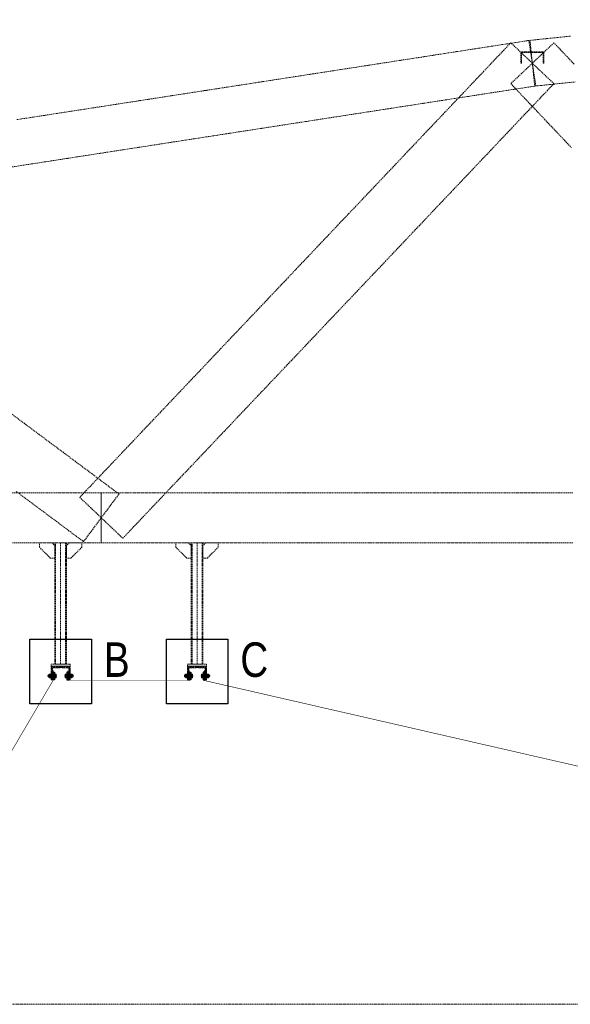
# Model space of a CAD drawing. Header units: millimetres. Extents: x -176817 to 571382, y -58489 to 156123.
# Tile 22 of 256: x -53922 to -51048, y -12519 to -7382. Entities that reach past the tile are written whole.
import ezdxf

# ---------------------------------------------------------------- set-up
doc = ezdxf.new("R2010")
doc.units = ezdxf.units.MM
doc.header["$LTSCALE"] = 0.2
for name, pattern in [('AM_ISO02W050', [7.5, 6, -1.5]), ('AM_ISO02W050x2', [3.75, 3, -0.75]), ('AM_ISO08W050', [18, 12, -1.5, 3, -1.5]), ('AM_ISO08W050x2', [9, 6, -0.75, 1.5, -0.75]), ('DASHDOT', [25.4, 12.7, -6.35, 0, -6.35]), ('HIDDEN', [9.525, 6.35, -3.175])]:
    doc.linetypes.add(name, pattern=pattern)
for name, color, linetype, lineweight in [('-A Siatka', 30, 'Continuous', 35), ('-AAA Podkład', 252, 'Continuous', 13), ('-AAA Widok', 2, 'Continuous', 30), ('-AAA Wymiar', 1, 'Continuous', 18), ('AM_0N', 7, 'Continuous', 13), ('AM_3N', 6, 'AM_ISO02W050', 13), ('AM_4N', 3, 'Continuous', 13), ('AM_7N', 4, 'AM_ISO08W050', 13), ('AM_8', 1, 'Continuous', 13)]:
    doc.layers.add(name, color=color, linetype=linetype, lineweight=lineweight)
doc.styles.get("Standard").update_dxf_attribs({"font": 'arial.ttf'})

# ---------------------------------------------------------------- blocks, each defined once
blk = doc.blocks.new('Podkład rev.B')
at = {"layer": '-AAA Podkład', "linetype": 'HIDDEN', "ltscale": 5}
h = blk.add_hatch(dxfattribs=at)
h.set_pattern_fill('ANSI32', color=256)
h.set_pattern_definition([(45, (-49971.909, -32985.08), (-6.7351921, 6.7351921), []), (45, (-49967.419, -32985.08), (-6.7351921, 6.7351921), [])])
h.paths.add_polyline_path([(1337.9, -28438.9), (1387.9, -28438.9), (1387.9, -28440.9, -0.414214), (1382.8, -28445.9), (1344.9, -28445.9), (1344.9, -28503.9, -0.414214), (1339.8, -28508.9), (1337.9, -28508.9)])
h.paths.add_polyline_path([(1387.9, -28440.9), (1387.9, -28438.9), (1437.9, -28438.9), (1437.9, -28508.9), (1435.9, -28508.9, -0.414214), (1430.9, -28503.9), (1430.9, -28445.9), (1392.9, -28445.9, -0.414214)])
h = blk.add_hatch(dxfattribs=at)
h.set_pattern_fill('ANSI32', color=256)
h.set_pattern_definition([(45, (-49259.909, -32985.08), (-6.7351921, 6.7351921), []), (45, (-49255.419, -32985.08), (-6.7351921, 6.7351921), [])])
h.paths.add_polyline_path([(2049.9, -28438.9), (2099.9, -28438.9), (2099.9, -28440.9, -0.414214), (2094.8, -28445.9), (2056.9, -28445.9), (2056.9, -28503.9, -0.414214), (2051.8, -28508.9), (2049.9, -28508.9)])
h.paths.add_polyline_path([(2099.9, -28440.9), (2099.9, -28438.9), (2149.9, -28438.9), (2149.9, -28508.9), (2147.9, -28508.9, -0.414214), (2142.9, -28503.9), (2142.9, -28445.9), (2104.9, -28445.9, -0.414214)])
for p, q in [((1387.9, -27793.9, 0), (1387.9, -28426.9, 0)), ((2099.9, -27793.9, 0), (2099.9, -28426.9, 0))]:
    blk.add_line(p, q, dxfattribs=at)
at = {"layer": '-AAA Podkład', "linetype": 'HIDDEN', "ltscale": 5, "elevation": 0}
for points in [[(36922.7, -22812.2), (-1301.7, -22812.2), (-1301.7, -30202.3), (36922.7, -30202.3)], [(1357.9, -27873.9), (1333.9, -27873.9), (1277.9, -27817.9), (1277.9, -27793.9), (1341.9, -27793.9), (1357.9, -27809.9)], [(1417.9, -28426.9), (1357.9, -28426.9), (1357.9, -27793.9), (1417.9, -27793.9)], [(1417.9, -27873.9), (1441.9, -27873.9), (1497.9, -27817.9), (1497.9, -27793.9), (1433.9, -27793.9), (1417.9, -27809.9)], [(2069.9, -27873.9), (2045.9, -27873.9), (1989.9, -27817.9), (1989.9, -27793.9), (2053.9, -27793.9), (2069.9, -27809.9)], [(2129.9, -28426.9), (2069.9, -28426.9), (2069.9, -27793.9), (2129.9, -27793.9)], [(2129.9, -27873.9), (2153.9, -27873.9), (2209.9, -27817.9), (2209.9, -27793.9), (2145.9, -27793.9), (2129.9, -27809.9)], [(1437.9, -28438.9), (1337.9, -28438.9), (1337.9, -28426.9), (1437.9, -28426.9)], [(2149.9, -28438.9), (2049.9, -28438.9), (2049.9, -28426.9), (2149.9, -28426.9)]]:
    blk.add_lwpolyline(points, close=True, dxfattribs=at)
at = {"layer": '-AAA Podkład', "linetype": 'HIDDEN', "ltscale": 5}
for points in [[(4048.6, -25151), (3978.3, -25158.3), (3908, -25165.5), (3837.7, -25172.8), (3843.8, -25232.5), (3850, -25292.1), (3856.2, -25351.8), (3862.3, -25411.5), (3932.6, -25404.3), (4002.9, -25397), (4073.2, -25389.8)], [(3868.3, -25410.7), (3859.2, -25351.4), (3850, -25292.1), (3840.8, -25232.8), (3831.7, -25173.5), (3761.4, -25184.4), (3691, -25195.3), (3620.7, -25206.1), (3550.4, -25217), (3480.1, -25227.9), (3409.8, -25238.8), (3339.5, -25249.6), (3269.2, -25260.5), (3198.9, -25271.4), (3128.5, -25282.2), (3058.2, -25293.1), (2987.9, -25304), (2917.6, -25314.8), (2847.3, -25325.7), (2777, -25336.6), (2706.7, -25347.4), (2636.4, -25358.3), (2566, -25369.2), (2495.7, -25380), (2425.4, -25390.9), (2355.1, -25401.8), (2284.8, -25412.6), (2214.5, -25423.5), (2144.2, -25434.4), (2073.9, -25445.2), (2003.5, -25456.1), (1933.2, -25467), (1862.9, -25477.8), (1792.6, -25488.7), (1722.3, -25499.6), (1652, -25510.4), (1581.7, -25521.3), (1511.4, -25532.2), (1441, -25543), (1370.7, -25553.9), (1300.4, -25564.8), (1230.1, -25575.6), (1159.8, -25586.5)], [(1126.1, -25834.6), (1196.5, -25823.7), (1266.8, -25812.8), (1337.1, -25802), (1407.4, -25791.1), (1477.7, -25780.2), (1548, -25769.3), (1618.3, -25758.5), (1688.6, -25747.6), (1759, -25736.7), (1829.3, -25725.9), (1899.6, -25715), (1969.9, -25704.1), (2040.2, -25693.3), (2110.5, -25682.4), (2180.8, -25671.5), (2251.1, -25660.7), (2321.5, -25649.8), (2391.8, -25638.9), (2462.1, -25628.1), (2532.4, -25617.2), (2602.7, -25606.3), (2673, -25595.5), (2743.3, -25584.6), (2813.6, -25573.7), (2884, -25562.9), (2954.3, -25552), (3024.6, -25541.1), (3094.9, -25530.3), (3165.2, -25519.4), (3235.5, -25508.5), (3305.8, -25497.7), (3376.1, -25486.8), (3446.5, -25475.9), (3516.8, -25465.1), (3587.1, -25454.2), (3657.4, -25443.3), (3727.7, -25432.5), (3798, -25421.6), (3868.3, -25410.7)], [(3962.5, -25398.8), (3906.2, -25345.5), (3850, -25292.1), (3793.8, -25238.8), (3737.5, -25185.5), (3702.4, -25222.5), (3667.2, -25259.6), (3632.1, -25296.6), (3596.9, -25333.7), (3561.8, -25370.8), (3526.6, -25407.8), (3491.5, -25444.9), (3456.3, -25481.9), (3421.1, -25519), (3386, -25556.1), (3350.8, -25593.1), (3315.7, -25630.2), (3280.5, -25667.2), (3245.4, -25704.3), (3210.2, -25741.4), (3175, -25778.4), (3139.9, -25815.5), (3104.7, -25852.5), (3069.6, -25889.6), (3034.4, -25926.7), (2999.3, -25963.7), (2964.1, -26000.8), (2929, -26037.8), (2893.8, -26074.9), (2858.6, -26111.9), (2823.5, -26149), (2788.3, -26186.1), (2753.2, -26223.1), (2718, -26260.2), (2682.9, -26297.2), (2647.7, -26334.3), (2612.5, -26371.4), (2577.4, -26408.4), (2542.2, -26445.5), (2507.1, -26482.5), (2471.9, -26519.6), (2436.8, -26556.7), (2401.6, -26593.7), (2366.5, -26630.8), (2331.3, -26667.8), (2296.1, -26704.9), (2261, -26742), (2225.8, -26779), (2190.7, -26816.1), (2155.5, -26853.1), (2120.4, -26890.2), (2085.2, -26927.3), (2050, -26964.3), (2014.9, -27001.4), (1979.7, -27038.4), (1944.6, -27075.5), (1909.4, -27112.6), (1874.3, -27149.6), (1839.1, -27186.7), (1804, -27223.7), (1768.8, -27260.8), (1733.6, -27297.8), (1698.5, -27334.9), (1663.3, -27372), (1628.2, -27409), (1593, -27446.1), (1557.9, -27483.1), (1522.7, -27520.2), (1487.5, -27557.3), (1543.8, -27610.6), (1600, -27663.9), (1656.2, -27717.3), (1712.5, -27770.6), (1747.6, -27733.6), (1782.8, -27696.5), (1817.9, -27659.4), (1853.1, -27622.4), (1888.2, -27585.3), (1923.4, -27548.3), (1958.5, -27511.2), (1993.7, -27474.1), (2028.9, -27437.1), (2064, -27400), (2099.2, -27363), (2134.3, -27325.9), (2169.5, -27288.8), (2204.6, -27251.8), (2239.8, -27214.7), (2275, -27177.7), (2310.1, -27140.6), (2345.3, -27103.5), (2380.4, -27066.5), (2415.6, -27029.4), (2450.7, -26992.4), (2485.9, -26955.3), (2521, -26918.3), (2556.2, -26881.2), (2591.4, -26844.1), (2626.5, -26807.1), (2661.7, -26770), (2696.8, -26733), (2732, -26695.9), (2767.1, -26658.8), (2802.3, -26621.8), (2837.5, -26584.7), (2872.6, -26547.7), (2907.8, -26510.6), (2942.9, -26473.5), (2978.1, -26436.5), (3013.2, -26399.4), (3048.4, -26362.4), (3083.5, -26325.3), (3118.7, -26288.2), (3153.9, -26251.2), (3189, -26214.1), (3224.2, -26177.1), (3259.3, -26140), (3294.5, -26102.9), (3329.6, -26065.9), (3364.8, -26028.8), (3400, -25991.8), (3435.1, -25954.7), (3470.3, -25917.6), (3505.4, -25880.6), (3540.6, -25843.5), (3575.7, -25806.5), (3610.9, -25769.4), (3646, -25732.4), (3681.2, -25695.3), (3716.4, -25658.2), (3751.5, -25621.2), (3786.7, -25584.1), (3821.8, -25547.1), (3857, -25510), (3892.1, -25472.9), (3927.3, -25435.9), (3962.5, -25398.8)], [(4067.9, -25296.6), (4032.8, -25259.6), (3997.6, -25222.5), (3962.5, -25185.5), (3906.2, -25238.8), (3850, -25292.1), (3793.8, -25345.5), (3737.5, -25398.8), (3772.7, -25435.9), (3807.9, -25472.9), (3843, -25510), (3878.2, -25547.1), (3913.3, -25584.1), (3948.5, -25621.2), (3983.6, -25658.2), (4018.8, -25695.3), (4054, -25732.4)], [(3790, -25240), (3790, -25292.1), (3794, -25292.1), (3794, -25240), (3794, -25239.9), (3794, -25239.8), (3794, -25239.7), (3794, -25239.6), (3794, -25239.5), (3794, -25239.4), (3794.1, -25239.3), (3794.1, -25239.2), (3794.1, -25239.1), (3794.1, -25239), (3794.1, -25238.9), (3794.2, -25238.8), (3794.2, -25238.7), (3794.2, -25238.6), (3794.3, -25238.5), (3794.3, -25238.4), (3794.3, -25238.4), (3794.4, -25238.3), (3794.4, -25238.2), (3794.5, -25238.1), (3794.5, -25238), (3794.6, -25237.9), (3794.6, -25237.8), (3794.7, -25237.8), (3794.7, -25237.7), (3794.8, -25237.6), (3794.8, -25237.5), (3794.9, -25237.4), (3795, -25237.4), (3795, -25237.3), (3795.1, -25237.2), (3795.2, -25237.1), (3795.2, -25237.1), (3795.3, -25237), (3795.4, -25236.9), (3795.5, -25236.9), (3795.5, -25236.8), (3795.6, -25236.8), (3795.7, -25236.7), (3795.8, -25236.6), (3795.9, -25236.6), (3795.9, -25236.5), (3796, -25236.5), (3796.1, -25236.4), (3796.2, -25236.4), (3796.3, -25236.4), (3796.4, -25236.3), (3796.5, -25236.3), (3796.6, -25236.2), (3796.7, -25236.2), (3796.7, -25236.2), (3796.8, -25236.1), (3796.9, -25236.1), (3797, -25236.1), (3797.1, -25236.1), (3797.2, -25236), (3797.3, -25236), (3797.4, -25236), (3797.5, -25236), (3797.6, -25236), (3797.7, -25236), (3797.8, -25236), (3797.9, -25236), (3798, -25236), (3850, -25236), (3902, -25236), (3902.1, -25236), (3902.2, -25236), (3902.3, -25236), (3902.4, -25236), (3902.5, -25236), (3902.6, -25236), (3902.7, -25236), (3902.8, -25236), (3902.9, -25236.1), (3903, -25236.1), (3903.1, -25236.1), (3903.2, -25236.1), (3903.3, -25236.2), (3903.3, -25236.2), (3903.4, -25236.2), (3903.5, -25236.3), (3903.6, -25236.3), (3903.7, -25236.4), (3903.8, -25236.4), (3903.9, -25236.4), (3904, -25236.5), (3904.1, -25236.5), (3904.1, -25236.6), (3904.2, -25236.6), (3904.3, -25236.7), (3904.4, -25236.8), (3904.5, -25236.8), (3904.5, -25236.9), (3904.6, -25236.9), (3904.7, -25237), (3904.8, -25237.1), (3904.8, -25237.1), (3904.9, -25237.2), (3905, -25237.3), (3905, -25237.4), (3905.1, -25237.4), (3905.2, -25237.5), (3905.2, -25237.6), (3905.3, -25237.7), (3905.3, -25237.8), (3905.4, -25237.8), (3905.4, -25237.9), (3905.5, -25238), (3905.5, -25238.1), (3905.6, -25238.2), (3905.6, -25238.3), (3905.7, -25238.4), (3905.7, -25238.4), (3905.7, -25238.5), (3905.8, -25238.6), (3905.8, -25238.7), (3905.8, -25238.8), (3905.9, -25238.9), (3905.9, -25239), (3905.9, -25239.1), (3905.9, -25239.2), (3905.9, -25239.3), (3906, -25239.4), (3906, -25239.5), (3906, -25239.6), (3906, -25239.7), (3906, -25239.8), (3906, -25239.9), (3906, -25240), (3906, -25292.1), (3910, -25292.1), (3910, -25240), (3910, -25239.8), (3910, -25239.6), (3910, -25239.4), (3910, -25239.2), (3909.9, -25239), (3909.9, -25238.8), (3909.9, -25238.6), (3909.8, -25238.4), (3909.8, -25238.2), (3909.8, -25238), (3909.7, -25237.8), (3909.7, -25237.7), (3909.6, -25237.5), (3909.5, -25237.3), (3909.5, -25237.1), (3909.4, -25236.9), (3909.3, -25236.7), (3909.2, -25236.6), (3909.1, -25236.4), (3909.1, -25236.2), (3909, -25236), (3908.9, -25235.9), (3908.8, -25235.7), (3908.7, -25235.5), (3908.5, -25235.4), (3908.4, -25235.2), (3908.3, -25235), (3908.2, -25234.9), (3908.1, -25234.7), (3907.9, -25234.6), (3907.8, -25234.4), (3907.7, -25234.3), (3907.5, -25234.2), (3907.4, -25234), (3907.2, -25233.9), (3907.1, -25233.8), (3906.9, -25233.7), (3906.8, -25233.5), (3906.6, -25233.4), (3906.4, -25233.3), (3906.3, -25233.2), (3906.1, -25233.1), (3905.9, -25233), (3905.8, -25232.9), (3905.6, -25232.8), (3905.4, -25232.7), (3905.2, -25232.6), (3905.1, -25232.6), (3904.9, -25232.5), (3904.7, -25232.4), (3904.5, -25232.4), (3904.3, -25232.3), (3904.1, -25232.2), (3903.9, -25232.2), (3903.8, -25232.1), (3903.6, -25232.1), (3903.4, -25232.1), (3903.2, -25232), (3903, -25232), (3902.8, -25232), (3902.6, -25232), (3902.4, -25232), (3902.2, -25232), (3902, -25232), (3850, -25232), (3798, -25232), (3797.8, -25232), (3797.6, -25232), (3797.4, -25232), (3797.2, -25232), (3797, -25232), (3796.8, -25232), (3796.6, -25232.1), (3796.4, -25232.1), (3796.2, -25232.1), (3796.1, -25232.2), (3795.9, -25232.2), (3795.7, -25232.3), (3795.5, -25232.4), (3795.3, -25232.4), (3795.1, -25232.5), (3794.9, -25232.6), (3794.8, -25232.6), (3794.6, -25232.7), (3794.4, -25232.8), (3794.2, -25232.9), (3794.1, -25233), (3793.9, -25233.1), (3793.7, -25233.2), (3793.6, -25233.3), (3793.4, -25233.4), (3793.2, -25233.5), (3793.1, -25233.7), (3792.9, -25233.8), (3792.8, -25233.9), (3792.6, -25234), (3792.5, -25234.2), (3792.3, -25234.3), (3792.2, -25234.4), (3792.1, -25234.6), (3791.9, -25234.7), (3791.8, -25234.9), (3791.7, -25235), (3791.6, -25235.2), (3791.5, -25235.4), (3791.3, -25235.5), (3791.2, -25235.7), (3791.1, -25235.9), (3791, -25236), (3790.9, -25236.2), (3790.9, -25236.4), (3790.8, -25236.6), (3790.7, -25236.7), (3790.6, -25236.9), (3790.5, -25237.1), (3790.5, -25237.3), (3790.4, -25237.5), (3790.3, -25237.7), (3790.3, -25237.8), (3790.2, -25238), (3790.2, -25238.2), (3790.2, -25238.4), (3790.1, -25238.6), (3790.1, -25238.8), (3790.1, -25239), (3790, -25239.2), (3790, -25239.4), (3790, -25239.6), (3790, -25239.8), (3790, -25240)], [(1507.4, -27788.2), (1553.7, -27726.1), (1600, -27663.9), (1646.3, -27601.8), (1692.6, -27539.6), (1622.3, -27487.3), (1552, -27434.9), (1481.7, -27382.5), (1411.4, -27330.1), (1341, -27277.7), (1270.7, -27225.3), (1200.4, -27173), (1130.1, -27120.6)], [(1155.8, -27526.3), (1226.1, -27578.7), (1296.5, -27631.1), (1366.8, -27683.5), (1437.1, -27735.9), (1507.4, -27788.2)], [(1600, -27793.9), (1600, -27728.9), (1600, -27663.9), (1600, -27598.9), (1600, -27533.9), (1529.7, -27533.9), (1459.4, -27533.9), (1389.1, -27533.9), (1318.8, -27533.9), (1248.4, -27533.9), (1178.1, -27533.9), (1107.8, -27533.9)], [(1107.8, -27793.9), (1178.1, -27793.9), (1248.4, -27793.9), (1318.8, -27793.9), (1389.1, -27793.9), (1459.4, -27793.9), (1529.7, -27793.9), (1600, -27793.9)], [(4060.9, -27533.9), (3990.6, -27533.9), (3920.3, -27533.9), (3850, -27533.9), (3779.7, -27533.9), (3709.4, -27533.9), (3639.1, -27533.9), (3568.8, -27533.9), (3498.4, -27533.9), (3428.1, -27533.9), (3357.8, -27533.9), (3287.5, -27533.9), (3217.2, -27533.9), (3146.9, -27533.9), (3076.6, -27533.9), (3006.3, -27533.9), (2935.9, -27533.9), (2865.6, -27533.9), (2795.3, -27533.9), (2725, -27533.9), (2654.7, -27533.9), (2584.4, -27533.9), (2514.1, -27533.9), (2443.8, -27533.9), (2373.4, -27533.9), (2303.1, -27533.9), (2232.8, -27533.9), (2162.5, -27533.9), (2092.2, -27533.9), (2021.9, -27533.9), (1951.6, -27533.9), (1881.3, -27533.9), (1810.9, -27533.9), (1740.6, -27533.9), (1670.3, -27533.9), (1600, -27533.9), (1600, -27598.9), (1600, -27663.9), (1600, -27728.9), (1600, -27793.9), (1670.3, -27793.9), (1740.6, -27793.9), (1810.9, -27793.9), (1881.3, -27793.9), (1951.6, -27793.9), (2021.9, -27793.9), (2092.2, -27793.9), (2162.5, -27793.9), (2232.8, -27793.9), (2303.1, -27793.9), (2373.4, -27793.9), (2443.8, -27793.9), (2514.1, -27793.9), (2584.4, -27793.9), (2654.7, -27793.9), (2725, -27793.9), (2795.3, -27793.9), (2865.6, -27793.9), (2935.9, -27793.9), (3006.3, -27793.9), (3076.6, -27793.9), (3146.9, -27793.9), (3217.2, -27793.9), (3287.5, -27793.9), (3357.8, -27793.9), (3428.1, -27793.9), (3498.4, -27793.9), (3568.8, -27793.9), (3639.1, -27793.9), (3709.4, -27793.9), (3779.7, -27793.9), (3850, -27793.9), (3920.3, -27793.9), (3990.6, -27793.9), (4060.9, -27793.9)]]:
    blk.add_lwpolyline(points, dxfattribs=at)
at = {"layer": '-AAA Podkład', "linetype": 'HIDDEN', "ltscale": 5, "elevation": 0}
for points in [[(1361.9, -28426.9), (1361.9, -27793.9)], [(1413.9, -27793.9), (1413.9, -28426.9)], [(2073.9, -28426.9), (2073.9, -27793.9)], [(2125.9, -27793.9), (2125.9, -28426.9)]]:
    blk.add_lwpolyline(points, dxfattribs=at)
for points in [[(1337.9, -28438.9), (1387.9, -28438.9), (1387.9, -28440.9, -0.414214), (1382.8, -28445.9), (1344.9, -28445.9), (1344.9, -28503.9, -0.414214), (1339.8, -28508.9), (1337.9, -28508.9)], [(1387.9, -28440.9), (1387.9, -28438.9), (1437.9, -28438.9), (1437.9, -28508.9), (1435.9, -28508.9, -0.414214), (1430.9, -28503.9), (1430.9, -28445.9), (1392.9, -28445.9, -0.414214)], [(2049.9, -28438.9), (2099.9, -28438.9), (2099.9, -28440.9, -0.414214), (2094.8, -28445.9), (2056.9, -28445.9), (2056.9, -28503.9, -0.414214), (2051.8, -28508.9), (2049.9, -28508.9)], [(2099.9, -28440.9), (2099.9, -28438.9), (2149.9, -28438.9), (2149.9, -28508.9), (2147.9, -28508.9, -0.414214), (2142.9, -28503.9), (2142.9, -28445.9), (2104.9, -28445.9, -0.414214)]]:
    blk.add_lwpolyline(points, format="xyb", close=True, dxfattribs=at)
blk = doc.blocks.new('*U1058')
at = {"layer": 'AM_0N'}
for p, q in [((5.7, -1), (-5.6, -1)), ((-5.6, -1), (-5.6, -1.6)), ((5.7, -1.6), (-5.6, -1.6)), ((-5.6, -1.6), (-2.4, -4.9)), ((-3, -6.3), (-2.4, -5.7)), ((3, -6.3), (-3, -6.3)), ((-3, -20.4), (-3, -6.3)), ((3, -20.4), (-3, -20.4)), ((-2.4, -21), (-3, -20.4)), ((2.4, -4.9), (-2.4, -4.9)), ((-2.4, -5.7), (-2.4, -4.9)), ((-2.4, -21), (2.4, -21)), ((5.7, -1.6), (2.4, -4.9)), ((2.4, -5.7), (2.4, -4.9)), ((3, -6.3), (2.4, -5.7)), ((2.4, -21), (3, -20.4)), ((3, -20.4), (3, -6.3)), ((5.7, -1.6), (5.7, -1))]:
    blk.add_line(p, q, dxfattribs=at)
at = {"layer": 'AM_3N', "linetype": 'AM_ISO02W050x2'}
for p, q in [((-3.4, -1), (0, -5.4)), ((-0.7, -4.4), (-0.7, -1)), ((0.7, -4.4), (-0.7, -4.4)), ((3.4, -1), (0, -5.4)), ((0.7, -4.4), (0.7, -1))]:
    blk.add_line(p, q, dxfattribs=at)
at = {"layer": 'AM_4N'}
for p, q in [((-2.4, -5.7), (-2.4, -6.3)), ((-2.4, -6.3), (-2.4, -21)), ((2.4, -5.7), (2.4, -6.3)), ((2.4, -6.3), (2.4, -21))]:
    blk.add_line(p, q, dxfattribs=at)
at = {"layer": 'AM_7N', "linetype": 'AM_ISO08W050x2'}
blk.add_line((0, 2), (0, -24), dxfattribs=at)
blk = doc.blocks.new('*U1059')
at = {"layer": 'AM_0N'}
for p, q in [((6, -12), (-6, -12)), ((-6, -12), (-6, -13.6)), ((-6, -13.6), (6, -13.6)), ((6, -13.6), (6, -12))]:
    blk.add_line(p, q, dxfattribs=at)
at = {"layer": 'AM_7N', "linetype": 'AM_ISO08W050x2'}
blk.add_line((0, -16.6), (0, -9), dxfattribs=at)
blk = doc.blocks.new('*U1060')
at = {"layer": 'AM_0N'}
for p, q in [((-5.8, -14.4), (-4.4, -13.6)), ((-5.8, -14.4), (-5.8, -18)), ((-5.8, -18), (-4.4, -18.8)), ((4.5, -13.6), (-4.4, -13.6)), ((4.5, -18.8), (-4.4, -18.8)), ((-2.9, -14.4), (-2.9, -18)), ((2.9, -14.4), (2.9, -18)), ((5.8, -14.4), (4.5, -13.6)), ((5.8, -18), (4.5, -18.8)), ((5.8, -14.4), (5.8, -18))]:
    blk.add_line(p, q, dxfattribs=at)
for centre, radius, start, end in [((-4.3, -16.5), 2.55, 55.5615, 115.5615), ((-4.3, -15.9), 2.55, 244.4385, 304.4385), ((0, -23.5), 9.54, 72.383, 107.617), ((0, -8.9), 9.54, 252.383, 287.617), ((4.3, -16.5), 2.55, 64.4385, 124.4385), ((4.3, -15.9), 2.55, 235.5615, 295.5615)]:
    blk.add_arc(centre, radius, start, end, dxfattribs=at)
at = {"layer": 'AM_7N', "linetype": 'AM_ISO08W050x2'}
blk.add_line((0, -10.6), (0, -21.8), dxfattribs=at)
blk = doc.blocks.new('okucie')
at = {"layer": 'AM_8'}
h = blk.add_hatch(dxfattribs=at)
h.set_pattern_fill('ANSI31', color=256, scale=0.5, style=0)
h.set_pattern_definition([(45, (-21727.3335, 85443.8012), (-1.122532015, 1.122532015), [])])
h.paths.add_polyline_path([(-3.5, -5), (-3.5, -3.8), (-6.3, -1), (-20, -1), (-20, -5)])
h.paths.add_polyline_path([(20, -5), (20, -1), (6.3, -1), (3.5, -3.8), (3.5, -5)])
h = blk.add_hatch(dxfattribs=at)
h.set_pattern_fill('ANSI31', color=256, scale=0.5, angle=90, style=0)
h.set_pattern_definition([(135, (-21776.6445, 85446.8), (-1.122532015, -1.122532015), [])])
h.paths.add_polyline_path([(-3.5, -8), (-20, -8), (-20, -12), (-3.5, -12)])
h.paths.add_polyline_path([(20, -8), (3.5, -8), (3.5, -12), (6, -12), (20, -12)])
at = {"layer": '-AAA Widok'}
for p, q in [((-3.5, -3.8, 0), (3.5, -3.8, 0)), ((-3.5, -12, 0), (-3.5, -8)), ((3.5, -12, 0), (3.5, -8))]:
    blk.add_line(p, q, dxfattribs=at)
for points in [[(-20, -5), (20, -5), (20, -1), (-20, -1)], [(-20, -12), (20, -12), (20, -8), (-20, -8)]]:
    blk.add_lwpolyline(points, close=True, dxfattribs=at)
at = {"layer": '-AAA Widok', "elevation": 0}
blk.add_lwpolyline([(-20, -5), (20, -5), (20, -1), (-20, -1)], close=True, dxfattribs=at)
for points in [[(-6.3, -1), (-3.5, -3.8), (-3.5, -5)], [(6.3, -1), (3.5, -3.8), (3.5, -5)]]:
    blk.add_lwpolyline(points, dxfattribs=at)
at = {"layer": '-AAA Wymiar'}
for p, q in [((-20, -8), (-20, -5)), ((20, -8), (20, -5))]:
    blk.add_line(p, q, dxfattribs=at)
at = {"layer": 'AM_0N'}
for name in ['*U1058', '*U1059', '*U1060']:
    blk.add_blockref(name, (0, 0), dxfattribs=at)
blk = doc.blocks.new('*U1065')
at = {"layer": 'AM_0N'}
for p, q in [((-33, 4.1), (-32.1, 5)), ((-33, 4.1), (-33, -4.1)), ((-2.5, 5), (-32.1, 5)), ((-32.1, 5), (-32.1, -5)), ((-2.5, 5), (-2.5, -5)), ((-2.5, 5), (-1.6, 4.6)), ((2, 4.6), (-1.6, 4.6)), ((2, 4.6), (2, 7.7)), ((2.6, 7.7), (2, 7.7)), ((2, -4.6), (2, 4.6)), ((7.6, 9.8), (2.6, 9.8)), ((2.6, 9.8), (2.6, 7.7)), ((2.6, 7.7), (2.6, -7.7)), ((7.6, 4.9), (2.6, 4.9)), ((7.6, 9.8), (8.4, 8.5)), ((8.4, -8.5), (8.4, 8.5)), ((-32.1, -5), (-33, -4.1)), ((-2.5, -5), (-32.1, -5)), ((-2.5, -5), (-1.6, -4.6)), ((2, -4.6), (-1.6, -4.6)), ((2, -7.7), (2, -4.6)), ((2.6, -7.7), (2, -7.7)), ((7.6, -4.9), (2.6, -4.9)), ((2.6, -7.7), (2.6, -9.8)), ((7.6, -9.8), (2.6, -9.8)), ((7.6, -9.8), (8.4, -8.5))]:
    blk.add_line(p, q, dxfattribs=at)
for centre, radius, start, end in [((4.1, 7.4), 4.34, 325.5531, 25.5531), ((-7.8, 0), 16.2, 342.3875, 17.6125), ((4.1, -7.4), 4.34, 334.4469, 34.4469)]:
    blk.add_arc(centre, radius, start, end, dxfattribs=at)
at = {"layer": 'AM_4N'}
for p, q in [((-2.5, 4.1), (-33, 4.1)), ((-2.5, 4.1), (-1.6, 4.6)), ((-2.5, -4.1), (-33, -4.1)), ((-2.5, -4.1), (-1.6, -4.6))]:
    blk.add_line(p, q, dxfattribs=at)
at = {"layer": 'AM_7N', "linetype": 'AM_ISO08W050x2'}
blk.add_line((11.4, 0), (-36, 0), dxfattribs=at)
blk = doc.blocks.new('*U1066')
at = {"layer": 'AM_0N'}
for p, q in [((-20, 10), (-20, -10)), ((-18, 10), (-20, 10)), ((-18, -10), (-18, 10)), ((-20, -10), (-18, -10))]:
    blk.add_line(p, q, dxfattribs=at)
at = {"layer": 'AM_7N', "linetype": 'AM_ISO08W050x2'}
blk.add_line((-15, 0), (-23, 0), dxfattribs=at)
blk = doc.blocks.new('*U1067')
at = {"layer": 'AM_0N'}
for p, q in [((-27.3, 9.2), (-28.4, 7.3)), ((-28.4, -7.3), (-28.4, 7.3)), ((-21.1, 9.2), (-27.3, 9.2)), ((-21.1, 4.6), (-27.3, 4.6)), ((-21.1, 9.2), (-20, 7.3)), ((-20, -7.3), (-20, 7.3)), ((-27.3, -9.2), (-28.4, -7.3)), ((-21.1, -4.6), (-27.3, -4.6)), ((-21.1, -9.2), (-27.3, -9.2)), ((-21.1, -9.2), (-20, -7.3))]:
    blk.add_line(p, q, dxfattribs=at)
for centre, radius, start, end in [((-23.9, 6.9), 4.08, 154.4385, 214.4385), ((-12.7, 0), 15.3, 162.383, 197.617), ((-24.5, 6.9), 4.08, 325.5615, 25.5615), ((-35.7, 0), 15.3, 342.383, 17.617), ((-23.9, -6.9), 4.08, 145.5615, 205.5615), ((-24.5, -6.9), 4.08, 334.4385, 34.4385)]:
    blk.add_arc(centre, radius, start, end, dxfattribs=at)
at = {"layer": 'AM_7N', "linetype": 'AM_ISO08W050x2'}
blk.add_line((-17, 0), (-31.4, 0), dxfattribs=at)
blk = doc.blocks.new('*U1068')
at = {"layer": 'AM_0N'}
for p, q in [((0, 10), (0, -10)), ((2, 10), (0, 10)), ((2, -10), (2, 10)), ((0, -10), (2, -10))]:
    blk.add_line(p, q, dxfattribs=at)
at = {"layer": 'AM_7N', "linetype": 'AM_ISO08W050x2'}
blk.add_line((5, 0), (-3, 0), dxfattribs=at)
blk = doc.blocks.new('Okucie+śruba')
at = {"layer": '-AAA Widok', "color": 42, "xscale": -1, "rotation": 90}
blk.add_blockref('okucie', (-12, 0), dxfattribs=at)
at = {"layer": 'AM_0N', "color": 42}
for name in ['*U1065', '*U1067', '*U1066', '*U1068']:
    blk.add_blockref(name, (0, 0), dxfattribs=at)
blk = doc.blocks.new('Profil rev.B zm.rz.10')
at = {"layer": '-A Siatka', "linetype": 'HIDDEN', "const_width": 3, "elevation": 0}
for points in [[(652, 1112.9), (652, 1062.9), (25.1, -5.5), (-30, -5.5)], [(1364, 1112.9), (1364, 1059.1), (727, 1059.1), (727, 1059.1), (727, 1112.9)]]:
    blk.add_lwpolyline(points, dxfattribs=at)
blk.add_lwpolyline([(1439, 1112.9), (1439, 1059.1), (3539.7, 577.6, 0.125183), (3555.4, 578.4), (4714.1, 1058.5), (4714.1, 1112.9)], format="xyb", dxfattribs=at)
at = {"layer": '-AAA Wymiar'}
for p in [(657.5, 1082.9, 0), (1369.5, 1082.9, 0)]:
    blk.add_blockref('Okucie+śruba', p, dxfattribs=at)
at = {"layer": '-AAA Wymiar', "xscale": -1}
for p in [(721.5, 1082.9, 0), (1433.5, 1082.9, 0)]:
    blk.add_blockref('Okucie+śruba', p, dxfattribs=at)

msp = doc.modelspace()

# ---------------------------------------------------------------- linework, layer by layer
at = {"layer": '-AAA Widok'}
msp.add_lwpolyline([(-53868.1382, -10613.1472), (-53546.8749, -10613.1472), (-53546.8749, -10951.6495), (-53868.1382, -10951.6495)], close=True, dxfattribs=at)
at = {"layer": '-AAA Widok', "elevation": 0}
msp.add_lwpolyline([(-53156.1382, -10613.1472), (-52834.8749, -10613.1472), (-52834.8749, -10951.6495), (-53156.1382, -10951.6495)], close=True, dxfattribs=at)

# ---------------------------------------------------------------- block references
at = {"layer": '-AAA Widok'}
msp.add_blockref('Profil rev.B zm.rz.10', (-54397.4159, -11888.3674, 0), dxfattribs=at)
at = {"layer": '-AAA Wymiar'}
msp.add_blockref('Podkład rev.B', (-55095.7819, 17683.4632, 0), dxfattribs=at)

# ---------------------------------------------------------------- texts
at = {"layer": '-AAA Widok', "linetype": 'DASHDOT', "width": 0.8}
for s, p in [('B', (-53481.8683, -10810.5079)), ('C', (-52769.8683, -10810.5079, 0))]:
    msp.add_text(s, height=180, dxfattribs=at).set_placement(p)

doc.saveas('drawing.dxf')
